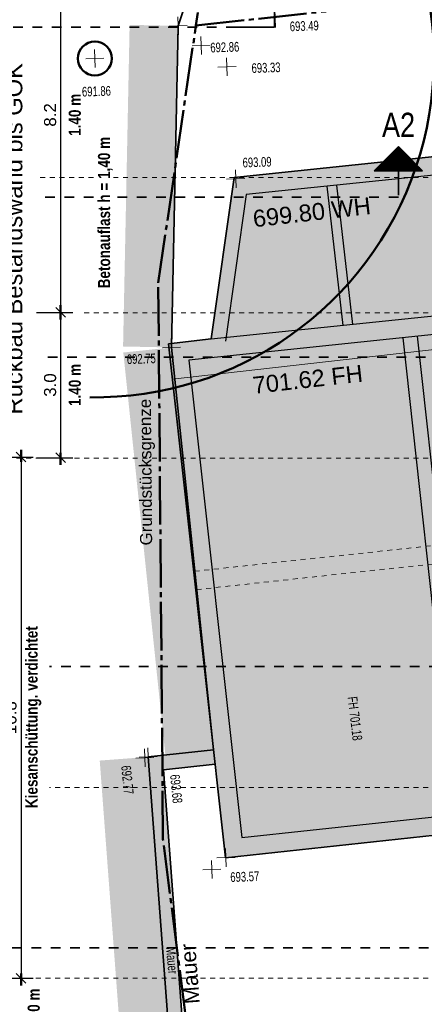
# Model space of a CAD drawing. Header units: metres. Extents: x 1 to 118, y 0 to 84.
# Tile 13 of 24: x 71 to 79, y 34 to 54. Entities that reach past the tile are written whole.
import ezdxf

# ---------------------------------------------------------------- set-up
doc = ezdxf.new("R2010")
doc.units = ezdxf.units.M
for name, pattern in [('ACHSE3', [1.25, 1, -0.1, 0.05, -0.1]), ('DURCHG', [0]), ('GESTR1', [0.4, 0.2, -0.2]), ('PUNKTE', [0.15, 0.05, -0.1])]:
    doc.linetypes.add(name, pattern=pattern)
for name, color, linetype in [('B_ume', 7, 'Continuous'), ('Gel_nde', 7, 'Continuous'), ('GEOMETRIE', 7, 'Continuous'), ('Grundst_cksgrenze', 7, 'Continuous'), ('H_henkoten', 7, 'Continuous'), ('HILFPU', 7, 'Continuous'), ('MAKET', 7, 'Continuous'), ('Mauern_Bestand', 7, 'Continuous'), ('Nachbargeb_ude', 7, 'Continuous'), ('SCHNPF', 7, 'Continuous'), ('TEXTE', 7, 'Continuous')]:
    doc.layers.add(name, color=color, linetype=linetype)
doc.styles.add('Arial', font='arial.ttf')
doc.dimstyles.new('ISBSTRICH16E', dxfattribs={"dimtxt": 0.25, "dimasz": 0.1, "dimexe": 0.25, "dimexo": 0, "dimgap": 0.09, "dimtad": 1, "dimdec": 1, "dimzin": 0, "dimdsep": 46, "dimtxsty": 'Arial', "dimblk": 'ID16', "dimblk1": 'ID16', "dimblk2": 'ID16', "dimsah": 1, "dimcen": 0.09, "dimdle": 0.15, "dimclrd": 6, "dimclre": 6, "dimclrt": 6, "dimadec": 1, "dimazin": 0, "dimtfac": 1, "dimtdec": 4, "dimtix": 1, "dimtmove": 2, "dimatfit": 3, "dimfxl": 1, "dimtvp": 0.004, "dimtolj": 1, "dimtzin": 0, "dimarcsym": 0})

# ---------------------------------------------------------------- blocks, each defined once
blk = doc.blocks.new('ID16')
at = {"color": 6, "linetype": 'DURCHG', "lineweight": 25}
blk.add_line((-1, -1), (1, 1), dxfattribs=at)
at = {"color": 6, "linetype": 'DURCHG', "lineweight": 50}
blk.add_line((1.5, 0), (-1, 0), dxfattribs=at)
blk = doc.blocks.new('*D109')
at = {"layer": 'Defpoints', "color": 0}
for p in [(70.957, 56.395), (70.957, 48.241), (71.457, 48.241)]:
    blk.add_point(p, dxfattribs=at)
at = {"layer": 'MAKET', "color": 6, "lineweight": -2}
for p, q in [((70.957, 56.395), (71.707, 56.395)), ((71.457, 56.295), (71.457, 48.341)), ((70.957, 48.241), (71.707, 48.241))]:
    blk.add_line(p, q, dxfattribs=at)
at = {"layer": 'MAKET', "color": 6, "lineweight": -2, "xscale": 0.1, "yscale": 0.1, "zscale": 0.1}
for p, rotation in [((71.457, 56.395), 90.0000000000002), ((71.457, 48.241), 270.0000000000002)]:
    blk.add_blockref('ID16', p, dxfattribs=dict(at, rotation=rotation))
at = {"layer": 'MAKET', "color": 6, "insert": (71.24, 52.318), "char_height": 0.25, "attachment_point": 5, "rotation": 90, "style": 'Arial'}
blk.add_mtext('\\A1;8.2', dxfattribs=at)
blk = doc.blocks.new('*D110')
at = {"layer": 'Defpoints', "color": 0}
for p in [(70.957, 48.241), (70.957, 45.239), (71.457, 45.239)]:
    blk.add_point(p, dxfattribs=at)
at = {"layer": 'MAKET', "color": 6, "lineweight": -2}
for p, q in [((70.957, 48.241), (71.707, 48.241)), ((71.457, 48.141), (71.457, 45.339)), ((70.957, 45.239), (71.707, 45.239))]:
    blk.add_line(p, q, dxfattribs=at)
at = {"layer": 'MAKET', "color": 6, "lineweight": -2, "xscale": 0.1, "yscale": 0.1, "zscale": 0.1}
for p, rotation in [((71.457, 48.241), 90.00000000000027), ((71.457, 45.239), 270.0000000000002)]:
    blk.add_blockref('ID16', p, dxfattribs=dict(at, rotation=rotation))
at = {"layer": 'MAKET', "color": 6, "insert": (71.24, 46.74), "char_height": 0.25, "attachment_point": 5, "rotation": 90, "style": 'Arial'}
blk.add_mtext('\\A1;3.0', dxfattribs=at)
blk = doc.blocks.new('*D111')
at = {"layer": 'Defpoints', "color": 0}
for p in [(70.139, 45.251), (70.139, 34.491), (70.639, 34.491)]:
    blk.add_point(p, dxfattribs=at)
at = {"layer": 'MAKET', "color": 6, "lineweight": -2}
for p, q in [((70.139, 45.251), (70.889, 45.251)), ((70.639, 45.151), (70.639, 34.591)), ((70.139, 34.491), (70.889, 34.491))]:
    blk.add_line(p, q, dxfattribs=at)
at = {"layer": 'MAKET', "color": 6, "lineweight": -2, "xscale": 0.1, "yscale": 0.1, "zscale": 0.1}
for p, rotation in [((70.639, 45.251), 90.00000000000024), ((70.639, 34.491), 270.0000000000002)]:
    blk.add_blockref('ID16', p, dxfattribs=dict(at, rotation=rotation))
at = {"layer": 'MAKET', "color": 6, "insert": (70.421, 39.871), "char_height": 0.25, "attachment_point": 5, "rotation": 90, "style": 'Arial'}
blk.add_mtext('\\A1;10.8', dxfattribs=at)

msp = doc.modelspace()

# ---------------------------------------------------------------- hatches: boundary and pattern name
at = {"layer": 'Gel_nde'}
for points in [[(72.746, 47.536), (73.748, 47.536), (73.883, 54.157), (72.881, 54.157)], [(72.881, 54.157), (73.883, 54.157), (72.881, 54.178)], [(73.748, 47.516), (73.748, 47.536), (72.746, 47.536)], [(72.751, 47.412), (73.759, 47.412), (73.748, 47.516)], [(73.608, 39.21), (74.616, 39.21), (73.759, 47.412), (72.751, 47.412)], [(72.264, 38.985), (73.269, 38.985), (73.263, 39.06)], [(73.619, 39.106), (74.616, 39.21), (73.608, 39.21)], [(72.87, 30.894), (73.875, 30.894), (73.269, 38.985), (72.264, 38.985)]]:
    msp.add_hatch(color=7, dxfattribs=at).paths.add_polyline_path(points)
at = {"layer": 'Mauern_Bestand'}
msp.add_hatch(color=7, dxfattribs=at).paths.add_polyline_path([(73.875, 30.894), (74.185, 30.769), (73.584, 38.794), (74.649, 38.912), (74.616, 39.21), (73.263, 39.06), (73.875, 30.894)])
at = {"layer": 'Nachbargeb_ude'}
msp.add_hatch(color=7, dxfattribs=at).paths.add_polyline_path([(84.85, 52.048), (75.039, 51.029), (74.564, 47.691), (73.687, 47.591), (74.864, 36.975), (80.027, 37.533), (79.691, 40.603), (81.206, 40.776), (80.931, 43.238), (85.796, 43.766), (84.85, 52.048)])

# ---------------------------------------------------------------- linework, layer by layer
at = {"layer": 'B_ume', "color": 84, "linetype": 'DURCHG', "lineweight": 50}
msp.add_circle((72.164, 53.485), 0.35, dxfattribs=at)
msp.add_arc((72.164, 53.485), 7, 269.163, 125.5202, dxfattribs=at)
at = {"layer": 'Gel_nde', "color": 7, "linetype": 'DURCHG', "lineweight": 35}
for p, q in [((73.991, 54.489), (73.883, 54.157)), ((73.748, 47.516), (73.883, 54.157)), ((73.748, 47.516), (74.616, 39.21))]:
    msp.add_line(p, q, dxfattribs=at)
at = {"layer": 'GEOMETRIE', "color": 7, "linetype": 'PUNKTE', "lineweight": 18}
for p, q in [((72.135, 51.029), (71.009, 51.029)), ((91.245, 51.029), (72.51, 51.029)), ((91.245, 48.23), (71.917, 48.23)), ((91.245, 45.229), (68.469, 45.229)), ((91.245, 38.432), (71.23, 38.432)), ((91.245, 34.491), (67.615, 34.491))]:
    msp.add_line(p, q, dxfattribs=at)
at = {"layer": 'Grundst_cksgrenze', "color": 54, "linetype": 'ACHSE3', "lineweight": 50}
for p, q in [((76.199, 67.289), (74.25, 54.164)), ((74.25, 54.164), (76.942, 54.457)), ((73.473, 48.854), (74.25, 54.164)), ((74.25, 54.164), (74.25, 54.164)), ((73.57, 37.36), (73.473, 48.854)), ((73.473, 48.854), (73.473, 48.854)), ((74.377, 31.084), (73.57, 37.36))]:
    msp.add_line(p, q, dxfattribs=at)
at = {"layer": 'H_henkoten', "color": 9, "linetype": 'DURCHG', "lineweight": 13}
for p, q in [((75.879, 54.499), (75.892, 54.124)), ((73.877, 54.345), (73.89, 53.97)), ((73.696, 54.151), (74.071, 54.164)), ((74.351, 53.939), (74.364, 53.564)), ((74.17, 53.745), (74.545, 53.758)), ((71.977, 53.478), (72.352, 53.491)), ((72.158, 53.672), (72.171, 53.297)), ((74.884, 53.5), (74.897, 53.125)), ((74.703, 53.306), (75.078, 53.319)), ((75.065, 51.185), (75.078, 50.81)), ((74.884, 50.991), (75.259, 51.004)), ((73.741, 47.703), (73.754, 47.328)), ((73.56, 47.509), (73.935, 47.522)), ((73.257, 39.247), (73.27, 38.873)), ((73.01, 39.034), (73.384, 39.047)), ((73.076, 39.054), (73.451, 39.067)), ((73.19, 39.228), (73.203, 38.853)), ((74.864, 37.167), (74.877, 36.793)), ((74.573, 36.922), (74.586, 36.547)), ((74.684, 36.974), (75.058, 36.986)), ((74.392, 36.728), (74.767, 36.741))]:
    msp.add_line(p, q, dxfattribs=at)
at = {"layer": 'HILFPU', "color": 4}
msp.add_point((74.981, 50.622), dxfattribs=at)
at = {"layer": 'Mauern_Bestand', "color": 7, "linetype": 'DURCHG', "lineweight": 35}
for p, q in [((73.263, 39.06), (74.616, 39.21)), ((73.875, 30.894), (73.263, 39.06)), ((74.649, 38.912), (73.584, 38.794)), ((73.584, 38.794), (74.185, 30.769))]:
    msp.add_line(p, q, dxfattribs=at)
at = {"layer": 'Nachbargeb_ude', "color": 7, "linetype": 'DURCHG', "lineweight": 35}
for p, q in [((84.85, 52.048), (75.039, 51.029)), ((75.039, 51.029), (74.564, 47.691)), ((74.564, 47.691), (73.687, 47.591)), ((73.687, 47.591), (74.864, 36.975)), ((74.864, 36.975), (80.027, 37.533))]:
    msp.add_line(p, q, dxfattribs=at)
at = {"layer": 'Nachbargeb_ude', "color": 7, "linetype": 'DURCHG', "lineweight": 25}
for p, q in [((84.515, 51.631), (75.291, 50.673)), ((77.291, 47.969), (76.962, 50.847)), ((77.49, 47.992), (77.161, 50.87)), ((75.291, 50.673), (74.861, 47.649)), ((84.844, 48.754), (74.563, 47.686)), ((84.887, 48.376), (74.106, 47.257)), ((79.608, 37.87), (78.531, 47.716)), ((79.3, 43.442), (78.829, 47.749)), ((74.106, 47.257), (75.2, 37.393)), ((75.2, 37.393), (79.608, 37.87))]:
    msp.add_line(p, q, dxfattribs=at)
at = {"layer": 'Nachbargeb_ude', "color": 7, "linetype": 'DURCHG', "lineweight": 18}
msp.add_line((73.768, 46.858), (85.292, 48.174), dxfattribs=at)
at = {"layer": 'Nachbargeb_ude', "color": 9, "linetype": 'PUNKTE', "lineweight": 13}
for p, q in [((74.224, 42.894), (79.387, 43.452)), ((74.264, 42.516), (79.428, 43.075))]:
    msp.add_line(p, q, dxfattribs=at)
at = {"layer": 'SCHNPF', "color": 7, "linetype": 'DURCHG', "lineweight": 35}
for p, q in [((75.876, 54.129), (75.876, 55.129)), ((74.876, 54.129), (75.876, 54.129)), ((77.931, 51.163), (78.431, 51.663)), ((78.447, 51.648), (78.416, 51.648)), ((78.431, 50.663), (78.431, 51.663)), ((78.431, 51.663), (78.931, 51.163)), ((78.644, 51.451), (78.219, 51.451)), ((78.628, 51.466), (78.234, 51.466)), ((78.613, 51.481), (78.25, 51.481)), ((78.598, 51.496), (78.265, 51.496)), ((78.583, 51.511), (78.28, 51.511)), ((78.568, 51.527), (78.295, 51.527)), ((78.553, 51.542), (78.31, 51.542)), ((78.537, 51.557), (78.325, 51.557)), ((78.522, 51.572), (78.341, 51.572)), ((78.507, 51.587), (78.356, 51.587)), ((78.492, 51.602), (78.371, 51.602)), ((78.477, 51.618), (78.386, 51.618)), ((78.462, 51.633), (78.401, 51.633)), ((78.841, 51.254), (78.022, 51.254)), ((78.825, 51.269), (78.037, 51.269)), ((78.81, 51.284), (78.053, 51.284)), ((78.795, 51.299), (78.068, 51.299)), ((78.78, 51.314), (78.083, 51.314)), ((78.765, 51.33), (78.098, 51.33)), ((78.75, 51.345), (78.113, 51.345)), ((78.734, 51.36), (78.128, 51.36)), ((78.719, 51.375), (78.144, 51.375)), ((78.704, 51.39), (78.159, 51.39)), ((78.689, 51.405), (78.174, 51.405)), ((78.674, 51.421), (78.189, 51.421)), ((78.659, 51.436), (78.204, 51.436)), ((78.931, 51.163), (77.931, 51.163)), ((78.916, 51.178), (77.947, 51.178)), ((78.901, 51.193), (77.962, 51.193)), ((78.886, 51.208), (77.977, 51.208)), ((78.871, 51.224), (77.992, 51.224)), ((78.856, 51.239), (78.007, 51.239))]:
    msp.add_line(p, q, dxfattribs=at)
at = {"layer": 'SCHNPF', "color": 7, "linetype": 'GESTR1', "lineweight": 35}
for p, q in [((75.876, 54.129), (60.859, 54.129)), ((72.135, 50.622), (71.009, 50.622)), ((78.431, 50.622), (72.51, 50.622)), ((85.39, 47.318), (71.009, 47.318)), ((81.269, 40.929), (71.23, 40.929)), ((81.452, 35.118), (67.555, 35.118))]:
    msp.add_line(p, q, dxfattribs=at)

# ---------------------------------------------------------------- texts
at = {"layer": 'Grundst_cksgrenze', "color": 56, "style": 'Arial'}
msp.add_text('Grundstücksgrenze', height=0.25, rotation=90.5, dxfattribs=at).set_placement((73.347, 43.429))
at = {"layer": 'H_henkoten', "color": 9, "style": 'Arial', "width": 0.7}
for s, rotation, p in [('693.49', 2, (76.192, 54.045)), ('692.86', 2, (74.551, 53.607)), ('693.33', 2, (75.403, 53.183)), ('691.86', 2, (71.9, 52.696)), ('693.09', 2, (75.218, 51.233)), ('692.75', 2, (72.827, 47.172)), ('FH 701.18', 276.8, (77.382, 40.295)), ('692.77', 275.9, (72.706, 38.873)), ('693.68', 275.7, (73.715, 38.689)), ('693.57', 2, (74.964, 36.477)), ('Mauer', 275.5, (73.63, 35.123))]:
    msp.add_text(s, height=0.2, rotation=rotation, dxfattribs=at).set_placement(p)
at = {"layer": 'MAKET', "color": 6, "char_height": 0.25, "attachment_point": 7, "rotation": 90, "style": 'Arial'}
for s, insert, width in [('\\pxqj;\\W0.80;{\\fArial|b1|i0|c0|p34|;1.40 m}', (71.877, 51.885), 0.87187), ('\\pxqj;\\W0.80;{\\fArial|b1|i0|c0|p34|;1.40 m}', (71.877, 46.307), 0.87187), ('\\pxqj;\\W0.80;{\\fArial|b1|i0|c0|p34|;Kiesanschüttung. verdichtet}', (71.058, 38.004), 3.75573), ('\\pxqj;\\W0.80;{\\fArial|b1|i0|c0|p34|;Betonauflast h = 1.40 m}', (71.029, 31.15), 3.13537)]:
    msp.add_mtext(s, dxfattribs=dict(at, insert=insert, width=width))
at = {"layer": 'Mauern_Bestand', "color": 9, "style": 'Arial'}
msp.add_text('Mauer', height=0.315, rotation=94.3, dxfattribs=at).set_placement((74.329, 33.97))
at = {"layer": 'Nachbargeb_ude', "color": 7, "style": 'Arial'}
for s, rotation, p in [('699.80 WH', 366.5, (75.448, 49.997)), ('701.62 FH', 366.4, (75.444, 46.558))]:
    msp.add_text(s, height=0.35, rotation=rotation, dxfattribs=at).set_placement(p)
at = {"layer": 'SCHNPF', "color": 7, "style": 'Arial', "width": 0.8}
msp.add_text('A2', height=0.5, dxfattribs=at).set_placement((78.093, 51.863))
at = {"layer": 'TEXTE', "color": 7, "style": 'Arial'}
msp.add_text('Rückbau Bestandswand bis GOK', height=0.35, rotation=90, dxfattribs=at).set_placement((70.665, 46.132))
at = {"layer": 'TEXTE', "color": 6, "insert": (72.534, 48.737), "char_height": 0.25, "width": 3.13537, "attachment_point": 7, "rotation": 90, "style": 'Arial'}
msp.add_mtext('\\pxqj;\\W0.80;{\\fArial|b1|i0|c0|p34|;Betonauflast h = 1,40 m}', dxfattribs=at)

# ---------------------------------------------------------------- dimensions: what is measured, and where the dimension line sits
at = {"layer": 'MAKET'}
for p1, p2, picture, middle in [((70.957, 56.395), (70.957, 48.241), '*D109', (71.24, 52.318)), ((70.957, 48.241), (70.957, 45.239), '*D110', (71.24, 46.74)), ((70.139, 45.251), (70.139, 34.491), '*D111', (70.421, 39.871))]:
    dim = msp.add_aligned_dim(p1=p1, p2=p2, distance=0.5, dimstyle='ISBSTRICH16E', override={"dimasz": 0.1}, dxfattribs=at)
    dim.commit()
    dim.dimension.update_dxf_attribs({"geometry": picture, "text_midpoint": middle})

doc.saveas('drawing.dxf')
